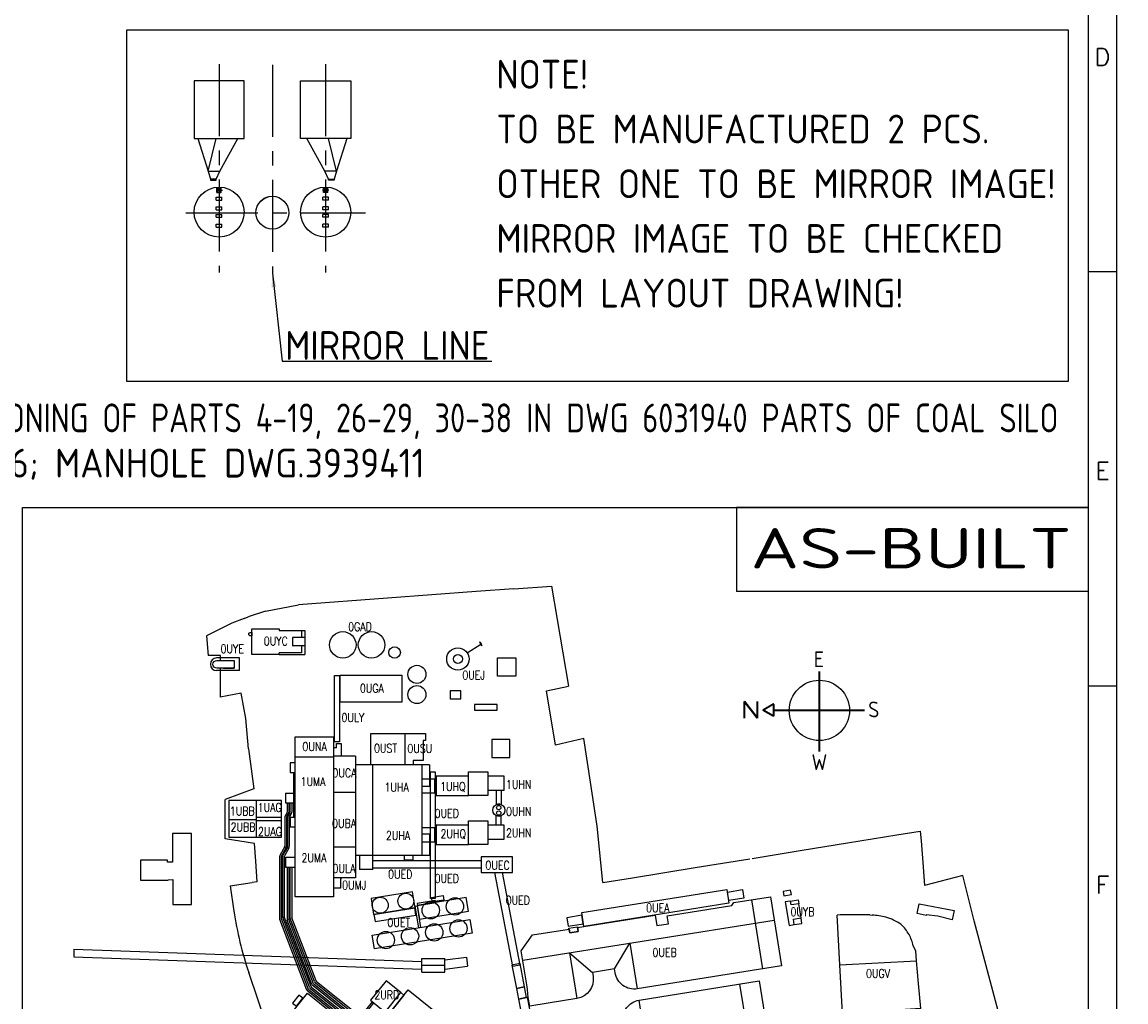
# Model space of a CAD drawing. Extents: x 0 to 84100, y 0 to 59400.
# Tile 23 of 25: x 64592 to 83757, y 17014 to 34028. Entities that reach past the tile are written whole.
import ezdxf
from ezdxf.enums import TextEntityAlignment as Align

# ---------------------------------------------------------------- set-up
doc = ezdxf.new("R2010")
doc.units = 0
doc.header["$LTSCALE"] = 1000
for name, pattern in [('CENTER', [2, 1.25, -0.25, 0.25, -0.25]), ('DASHED', [0.75, 0.5, -0.25]), ('HIDDEN', [0.375, 0.25, -0.125])]:
    doc.linetypes.add(name, pattern=pattern)
doc.layers.get('0').update_dxf_attribs({"linetype": 'CONTINUOUS'})
for name, color, linetype in [('308_FUEL_SILOS', 7, 'CONTINUOUS'), ('580_ADDITIVE_HANDLING_EQU', 7, 'CONTINUOUS'), ('62', 7, 'CONTINUOUS'), ('STG-CEN-18', 1, 'CENTER'), ('STG-CON-18', 7, 'CONTINUOUS'), ('STG-CON-50', 4, 'CONTINUOUS'), ('STG-DAS-18', 1, 'DASHED'), ('STL-ENG-18', 1, 'CONTINUOUS'), ('STX-DIM-18', 1, 'CONTINUOUS'), ('STX-INFO-25', 2, 'CONTINUOUS'), ('STX-RAS-18', 1, 'CONTINUOUS')]:
    doc.layers.add(name, color=color, linetype=linetype)
doc.styles.add('ROMANS', font='romans.shx')
doc.styles.get("Standard").update_dxf_attribs({"font": 'isocp.shx'})
doc.dimstyles.get("Standard").update_dxf_attribs({"dimscale": 100, "dimtxt": 3, "dimasz": 2.5, "dimexe": 1, "dimexo": 1.25, "dimgap": 0.6, "dimtad": 1, "dimtih": 1, "dimtoh": 1, "dimdec": 1, "dimzin": 0, "dimtxsty": 'STANDARD', "dimblk1": 'OBLIQUE', "dimblk2": 'OBLIQUE', "dimsah": 1, "dimcen": 0.09, "dimclrd": 1, "dimclre": 1, "dimclrt": 1, "dimazin": 3, "dimtfac": 1, "dimtdec": 1, "dimtofl": 0, "dimtmove": 0, "dimatfit": 3, "dimtolj": 1, "dimtzin": 0})

# ---------------------------------------------------------------- blocks, each defined once
blk = doc.blocks.new('A1')
at = {"color": 2, "linetype": 'CONTINUOUS'}
for p, q in [((836, 5), (836, 589)), ((831, 297), (836, 297)), ((831, 297), (836, 297)), ((831, 225), (836, 225))]:
    blk.add_line(p, q, dxfattribs=at)
at = {"color": 4, "linetype": 'CONTINUOUS'}
blk.add_line((831, 584), (831, 10), dxfattribs=at)
at = {"color": 2, "style": 'ROMANS'}
for s, p in [('D', (833.5, 332.72)), ('E', (833.5, 260.85)), ('F', (833.5, 188.97))]:
    blk.add_text(s, height=3, dxfattribs=at).set_placement(p, align=Align.CENTER)
blk = doc.blocks.new('KART82')
at = {"layer": 'STG-CON-18', "color": 1, "linetype": 'CONTINUOUS'}
for p, q in [((183.637, 801.766), (0, 0)), ((0, 0), (1207.494, 21.876)), ((183.637, 801.766), (989.491, 815.316)), ((1207.494, 21.876), (989.491, 815.316))]:
    blk.add_line(p, q, dxfattribs=at)
blk = doc.blocks.new('WSP')
at = {"layer": 'STG-CON-18', "color": 1, "linetype": 'CONTINUOUS'}
blk.add_circle((0, 0.01), 0.045, dxfattribs=at)
blk = doc.blocks.new('A$C1FB32CAD')
at = {"color": 1, "linetype": 'CONTINUOUS'}
for p, q in [((55.22, 54.49), (55.22, 52.77)), ((55.29, 54.48), (55.39, 54.48)), ((55.22, 52.77), (54, 52.77))]:
    blk.add_line(p, q, dxfattribs=at)
at = {"layer": '62', "color": 4, "linetype": 'CONTINUOUS'}
blk.add_lwpolyline([(0, 118.89), (185, 118.89), (185, 0), (0, 0)], close=True, dxfattribs=at)
at = {"layer": 'STG-CON-18', "color": 1, "linetype": 'CONTINUOUS'}
for p, q in [((78.79, 104.28), (63.37, 103.14)), ((85.32, 104.76), (78.79, 104.28)), ((85.32, 104.76), (91.85, 105.24)), ((91.85, 105.24), (94.77, 87.88)), ((42.21, 100.89), (47.94, 102)), ((63.37, 103.14), (47.94, 101.99)), ((38.46, 99.63), (39.19, 99.87)), ((42.21, 100.89), (39.19, 99.87)), ((36.35, 98.81), (31.92, 96.58)), ((38.46, 99.63), (36.35, 98.81)), ((44.54, 97.79), (44.54, 97.49)), ((31.92, 96.58), (32.22, 93.19)), ((46.87, 96.29), (46.87, 94.86)), ((49.04, 96.29), (46.87, 96.29)), ((48.43, 97.49), (48.43, 96.29)), ((49.04, 96.28), (49.04, 94.86)), ((48.43, 94.86), (46.87, 94.86)), ((49.04, 94.86), (49.04, 93.36)), ((77.22, 93.62), (79.58, 95.16)), ((79.42, 95.51), (79.37, 95.47)), ((79.37, 95.47), (79.58, 95.16)), ((79.42, 95.51), (79.63, 95.19)), ((79.78, 94.84), (79.58, 95.16)), ((79.83, 94.88), (79.63, 95.19)), ((79.83, 94.88), (79.78, 94.84)), ((34.35, 93.19), (32.22, 93.19)), ((37.69, 92.75), (33.7, 92.75)), ((34.35, 92.33), (34.35, 93.19)), ((37.69, 90.55), (37.69, 92.75)), ((44.54, 93.36), (39.82, 93.37)), ((48.43, 93.66), (44.54, 93.66)), ((44.54, 93.36), (44.54, 93.66)), ((44.54, 93.36), (49.04, 93.36)), ((37.69, 90.55), (33.7, 90.55)), ((34.33, 90.98), (34.33, 85.97)), ((34.9, 90.98), (36.76, 90.98)), ((138.25, 90.42), (138.25, 76.5)), ((138.27, 90.42), (138.27, 76.5)), ((138.28, 90.42), (138.28, 76.5)), ((138.3, 90.42), (138.3, 76.5)), ((138.32, 90.42), (138.32, 76.5)), ((138.33, 90.42), (138.33, 76.5)), ((138.35, 90.42), (138.35, 76.5)), ((37.95, 86.63), (34.33, 85.97)), ((38.78, 82.26), (37.95, 86.63)), ((91, 87.03), (94.77, 87.88)), ((92.54, 77.62), (91, 87.03)), ((125.24, 85.21), (125.24, 82.31)), ((125.25, 85.17), (127.5, 82.27)), ((125.26, 85.21), (125.26, 82.31)), ((125.27, 85.19), (127.52, 82.29)), ((125.28, 85.21), (125.28, 82.31)), ((125.29, 85.2), (127.54, 82.3)), ((125.3, 85.21), (127.56, 82.31)), ((125.3, 85.21), (125.3, 82.31)), ((125.32, 85.23), (127.57, 82.33)), ((125.33, 85.21), (125.33, 82.31)), ((125.34, 85.24), (127.59, 82.34)), ((125.35, 85.21), (125.35, 82.31)), ((125.36, 85.26), (127.61, 82.35)), ((125.37, 85.21), (125.37, 82.31)), ((127.49, 85.21), (127.49, 82.31)), ((127.51, 85.21), (127.51, 82.31)), ((127.53, 85.21), (127.53, 82.31)), ((127.56, 85.21), (127.56, 82.31)), ((127.58, 85.21), (127.58, 82.31)), ((127.6, 85.21), (127.6, 82.31)), ((127.62, 85.21), (127.62, 82.31)), ((130.37, 84.78), (128.56, 83.74)), ((130.38, 84.77), (128.57, 83.72)), ((130.39, 84.76), (128.57, 83.71)), ((130.4, 84.74), (128.58, 83.69)), ((130.41, 84.73), (128.59, 83.68)), ((130.42, 84.71), (128.6, 83.66)), ((130.42, 84.7), (128.61, 83.65)), ((130.35, 84.74), (130.35, 82.64)), ((130.37, 84.74), (130.37, 82.64)), ((130.38, 84.74), (130.38, 82.64)), ((130.4, 84.74), (130.4, 82.64)), ((130.42, 84.74), (130.42, 82.64)), ((130.43, 84.74), (130.43, 82.64)), ((130.45, 84.74), (130.45, 82.64)), ((130.37, 82.6), (128.56, 83.65)), ((130.39, 82.63), (128.57, 83.68)), ((130.38, 82.61), (128.57, 83.66)), ((130.4, 82.64), (128.58, 83.69)), ((130.41, 82.66), (128.59, 83.71)), ((130.42, 82.67), (128.6, 83.72)), ((130.42, 82.69), (128.61, 83.74)), ((130.4, 83.74), (146.17, 83.74)), ((130.4, 83.73), (146.17, 83.73)), ((130.4, 83.71), (146.17, 83.71)), ((130.4, 83.69), (146.17, 83.69)), ((130.4, 83.67), (146.17, 83.67)), ((130.4, 83.66), (146.17, 83.66)), ((130.4, 83.64), (146.17, 83.64)), ((39.22, 76.97), (38.78, 82.26)), ((47.31, 51.29), (47.31, 79.07)), ((47.31, 79.07), (54.01, 79.07)), ((54.01, 79.07), (54.01, 51.29)), ((60.48, 79.66), (69.95, 79.66)), ((60.48, 74.18), (60.48, 79.66)), ((66.44, 74.18), (66.44, 79.66)), ((69.95, 79.66), (69.95, 78.43)), ((97.48, 78.78), (92.54, 77.62)), ((98.63, 71.17), (97.48, 78.78)), ((39.22, 76.97), (40.15, 70.01)), ((54.51, 77.12), (54.01, 77.12)), ((54.51, 77.87), (55.32, 77.87)), ((54.51, 77.12), (54.51, 77.87)), ((55.32, 77.87), (55.32, 75.7)), ((69.55, 78.43), (69.55, 74.95)), ((69.95, 78.43), (69.55, 78.43)), ((47.39, 75.59), (54.01, 75.59)), ((57.83, 75.7), (54.01, 75.7)), ((57.83, 75.7), (57.83, 54.56)), ((67.81, 74.95), (67.81, 74.18)), ((69.55, 74.95), (67.81, 74.95)), ((47.32, 74.54), (46.46, 74.54)), ((46.46, 74.54), (46.46, 72.84)), ((46.46, 72.84), (47.31, 72.84)), ((47.07, 72.84), (47.07, 65.12)), ((70.68, 74.18), (57.83, 74.18)), ((60.76, 74.18), (60.76, 58.43)), ((69.32, 74.18), (69.32, 58.43)), ((70.68, 74.17), (70.68, 70.43)), ((99.78, 63.57), (98.63, 71.17)), ((40.15, 70.01), (35.16, 68.16)), ((45.66, 69.25), (47.07, 69.25)), ((45.66, 69.25), (45.66, 67.6)), ((54.01, 69.43), (57.83, 69.43)), ((70.68, 70.43), (69.32, 70.43)), ((35.16, 61.32), (35.16, 68.16)), ((40.62, 61.63), (40.62, 67.99)), ((45.66, 67.6), (47.07, 67.6)), ((45.93, 67.6), (45.93, 65.97)), ((46.23, 67.6), (46.23, 65.96)), ((46.43, 67.6), (46.43, 65.96)), ((46.74, 67.6), (46.73, 65.96)), ((45.89, 65.81), (45.61, 65.31)), ((46.15, 65.66), (45.86, 65.16)), ((46.39, 65.81), (46.1, 65.31)), ((46.65, 65.66), (46.36, 65.16)), ((82.25, 63.71), (82.25, 65.33)), ((83.12, 63.71), (83.12, 65.33)), ((35.82, 64.72), (40.62, 64.72)), ((40.66, 65.09), (44.98, 65.09)), ((40.66, 64.5), (44.98, 64.5)), ((45.52, 65.01), (45.52, 60.05)), ((45.82, 65.01), (45.82, 60.05)), ((46.02, 65.01), (46.02, 60.05)), ((46.32, 65.01), (46.32, 60.05)), ((46.45, 65.12), (47.31, 65.12)), ((46.45, 65.12), (46.45, 63.42)), ((46.45, 63.42), (47.31, 63.42)), ((100.76, 53.75), (99.78, 63.57)), ((70.68, 62.17), (69.32, 62.17)), ((70.68, 62.17), (70.68, 58.43)), ((143.21, 60.62), (151.8, 62.01)), ((151.8, 62.01), (155.88, 62.69)), ((155.88, 62.69), (156.01, 60.97)), ((40.28, 60.53), (35.16, 61.32)), ((40.49, 57.44), (40.28, 60.53)), ((45.48, 59.9), (44.71, 58.56)), ((45.74, 59.75), (44.97, 58.41)), ((45.98, 59.9), (45.21, 58.56)), ((46.24, 59.75), (45.47, 58.41)), ((54.01, 59.93), (57.83, 59.93)), ((135.34, 59.35), (143.21, 60.62)), ((156.01, 60.97), (156.29, 57.23)), ((44.63, 58.26), (44.63, 47.58)), ((44.93, 58.27), (44.93, 47.58)), ((45.13, 58.26), (45.13, 47.9)), ((45.43, 58.27), (45.43, 47.9)), ((45.66, 58.15), (47.31, 58.15)), ((45.66, 58.15), (45.66, 56.45)), ((70.68, 58.43), (57.83, 58.43)), ((58.53, 58.43), (58.53, 55.99)), ((60.8, 55.99), (60.8, 58.43)), ((79.63, 57.54), (60.8, 57.54)), ((66.32, 57.71), (66.32, 58.43)), ((66.32, 57.71), (67.81, 57.71)), ((67.81, 57.71), (67.81, 58.43)), ((116.79, 56.36), (126.25, 57.86)), ((126.68, 57.94), (135.34, 59.35)), ((40.62, 55.69), (40.49, 57.44)), ((40.74, 53.89), (40.62, 55.69)), ((45.66, 56.45), (47.31, 56.45)), ((45.93, 56.45), (45.93, 47.43)), ((46.23, 56.45), (46.23, 47.42)), ((46.43, 56.45), (46.43, 47.72)), ((46.73, 56.45), (46.73, 47.73)), ((60.8, 55.99), (58.53, 55.99)), ((60.8, 56.32), (79.63, 56.32)), ((105.93, 54.59), (116.79, 56.36)), ((156.29, 57.23), (156.58, 53.25)), ((36.05, 53.2), (39.88, 53.77)), ((40.74, 53.89), (39.88, 53.77)), ((57.83, 54.56), (54.01, 54.56)), ((83.26, 55.51), (86.33, 39.38)), ((100.76, 53.75), (105.93, 54.59)), ((163.28, 54.96), (156.58, 53.25)), ((164.26, 51.02), (163.28, 54.96)), ((36.05, 53.2), (36.71, 48.81)), ((54.01, 51.29), (47.31, 51.29)), ((126.55, 50.75), (128.47, 38.78)), ((155.36, 48.35), (155.7, 50.05)), ((155.36, 48.35), (155.7, 50.05)), ((155.7, 50.05), (161.74, 48.88)), ((155.7, 50.05), (161.74, 48.88)), ((165.25, 47.08), (164.26, 51.02)), ((141.98, 48.12), (141.44, 48.09)), ((141.9, 39.46), (141.44, 48.09)), ((145.71, 48.13), (141.98, 48.12)), ((147.09, 48.13), (145.72, 48.13)), ((147.09, 48.13), (147.52, 48.09)), ((156.87, 48.04), (155.36, 48.35)), ((156.87, 48.04), (155.36, 48.35)), ((156.89, 48.16), (156.87, 48.04)), ((156.89, 48.16), (156.87, 48.04)), ((158.9, 47.91), (156.89, 48.16)), ((158.9, 47.91), (156.89, 48.16)), ((161.4, 47.29), (158.9, 47.91)), ((161.4, 47.29), (158.9, 47.91)), ((161.74, 48.88), (161.4, 47.29)), ((161.74, 48.88), (161.4, 47.29)), ((49.39, 35.09), (44.68, 47.36)), ((49.67, 35.2), (44.95, 47.47)), ((49.82, 35.58), (45.18, 47.69)), ((50.1, 35.68), (45.45, 47.79)), ((50.25, 36.06), (45.97, 47.21)), ((50.53, 36.18), (46.25, 47.32)), ((50.68, 36.55), (46.47, 47.51)), ((50.96, 36.66), (46.75, 47.62)), ((86.86, 40.25), (130.52, 47.24)), ((167.34, 39.27), (165.25, 47.08)), ((8.9, 42.17), (69.32, 40.06)), ((8.9, 42.17), (8.9, 40.84)), ((102.78, 38.77), (105.47, 43.23)), ((105.47, 43.23), (106.74, 35.3)), ((155.08, 41.92), (154.65, 42.77)), ((8.9, 40.84), (69.32, 38.73)), ((69.32, 40.59), (73.31, 40.59)), ((69.32, 40.59), (73.31, 40.59)), ((69.32, 40.59), (73.31, 40.59)), ((69.32, 38.2), (69.32, 40.59)), ((69.32, 38.2), (69.32, 40.59)), ((69.32, 38.2), (69.32, 40.59)), ((73.31, 40.34), (77.09, 40.8)), ((73.31, 38.2), (73.31, 40.59)), ((73.31, 38.2), (73.31, 40.59)), ((73.31, 40.34), (73.31, 40.59)), ((77.09, 40.8), (77.28, 39.22)), ((94.99, 41.55), (98.94, 38.15)), ((94.99, 41.55), (96.26, 33.62)), ((155.23, 40.17), (155.08, 41.92)), ((69.32, 38.73), (69.32, 40.06)), ((69.32, 38.73), (69.32, 40.06)), ((69.32, 39.39), (73.31, 39.39)), ((73.31, 38.73), (77.28, 39.22)), ((73.31, 38.2), (73.31, 38.73)), ((141.9, 39.46), (155.23, 40.17)), ((142.34, 31.02), (141.9, 39.46)), ((155.58, 36.23), (155.23, 40.17)), ((169.42, 31.45), (167.34, 39.27)), ((45.36, 20.27), (39.28, 38.15)), ((58.43, 30.61), (51.07, 36.52)), ((69.32, 38.2), (73.31, 38.2)), ((69.32, 38.2), (73.31, 38.2)), ((69.32, 38.2), (73.31, 38.2)), ((58.73, 27.48), (49.58, 34.84)), ((58.92, 27.72), (49.75, 35.08)), ((66.95, 21.72), (50.01, 35.32)), ((67.14, 21.95), (50.2, 35.55)), ((59.81, 28.28), (50.44, 35.81)), ((60, 28.52), (50.63, 36.05)), ((58.24, 30.37), (50.86, 36.3)), ((126.49, 24.16), (124.57, 36.13)), ((155.96, 31.86), (155.58, 36.23)), ((58.85, 30.65), (60.77, 33.04)), ((59.08, 30.46), (61, 32.86)), ((108.32, 25.39), (107.05, 33.32)), ((97.85, 23.72), (96.58, 31.65)), ((146.56, 31.32), (142.34, 31.02)), ((148.32, 31.45), (146.56, 31.32)), ((150.23, 31.55), (148.32, 31.45)), ((153.25, 31.71), (150.24, 31.55)), ((155.96, 31.86), (153.26, 31.71)), ((169.74, 30.16), (169.42, 31.45)), ((60.42, 28.56), (61.98, 30.51)), ((60.65, 28.37), (62.22, 30.32)), ((62.64, 30.37), (71.7, 23.09)), ((62.83, 30.6), (71.89, 23.32)), ((104.38, 28.79), (108.32, 25.39)), ((149.34, 29.31), (150.98, 29.44)), ((149.34, 29.31), (150.98, 29.44)), ((149.41, 28.15), (149.34, 29.31)), ((149.41, 28.15), (149.34, 29.31)), ((150.98, 29.44), (151.21, 25.9)), ((150.98, 29.44), (151.21, 25.9)), ((170.22, 28.21), (169.74, 30.16)), ((58.92, 27.4), (62.59, 24.45)), ((59.04, 27.56), (62.71, 24.61)), ((89.53, 22.39), (129.16, 28.73)), ((97.85, 23.72), (100.53, 28.18)), ((133.25, 26.81), (137.14, 26.84)), ((133.25, 26.81), (137.14, 26.84)), ((137.14, 26.84), (137.17, 25.23)), ((143.4, 27.72), (149.41, 28.15)), ((143.4, 27.72), (149.41, 28.15)), ((143.55, 25.32), (143.4, 27.72)), ((143.55, 25.32), (143.4, 27.72)), ((170.22, 28.21), (164.64, 27.67)), ((164.64, 27.67), (164.86, 25.18)), ((133.28, 25.15), (133.25, 26.81)), ((133.28, 25.15), (133.25, 26.81)), ((133.28, 25.15), (137.17, 25.23)), ((133.28, 25.15), (137.17, 25.23)), ((151.21, 25.9), (143.55, 25.32)), ((151.21, 25.9), (143.55, 25.32)), ((164.86, 25.18), (165.21, 21.21)), ((71.89, 23), (77.64, 18.39)), ((72.01, 23.16), (77.72, 18.58)), ((67, 21.29), (66.54, 20.73)), ((67.23, 21.11), (66.78, 20.54)), ((165.21, 21.21), (159.39, 20.36)), ((45.36, 20.27), (50.16, 18.12)), ((78.01, 18.6), (79.07, 19.92)), ((78.16, 18.47), (79.22, 19.79)), ((159.39, 20.36), (148.01, 18.85)), ((50.16, 18.12), (64.13, 14.4)), ((122.28, 17.4), (114.26, 15.81)), ((122.28, 17.4), (124.48, 17.03)), ((128.87, 17.62), (124.48, 17.03)), ((128.87, 17.62), (130.61, 17.85)), ((135.5, 18.51), (130.61, 17.85)), ((137.03, 17.4), (135.5, 18.51)), ((148.01, 18.85), (137.03, 17.4)), ((114.26, 15.81), (114.32, 14.52)), ((76.43, 13.16), (64.13, 14.4)), ((102.58, 14.16), (87.39, 12.65)), ((109.37, 14.34), (102.58, 14.16)), ((111.37, 14.41), (109.37, 14.34)), ((114.32, 14.52), (111.37, 14.41)), ((87.32, 12.65), (76.45, 13.16))]:
    blk.add_line(p, q, dxfattribs=at)
for points in [[(39.82, 93.36), (39.82, 97.79), (44.54, 97.79), (44.54, 97.49), (49.04, 97.49), (49.04, 94.86), (48.43, 94.86), (48.43, 93.66), (44.62, 93.66)], [(86.33, 39.38), (85.15, 39.15), (82.03, 55.51)], [(132.44, 50.38), (133.1, 46.29), (133.99, 46.44), (133.84, 47.4), (135.18, 47.61), (134.78, 50.07), (133.45, 49.86), (133.34, 50.52), (132.44, 50.38)], [(133.34, 50.52), (134.67, 50.73), (134.78, 50.07)], [(133.99, 46.44), (135.33, 46.65), (135.17, 47.61)]]:
    blk.add_lwpolyline(points, dxfattribs=at)
for points in [[(39.82, 96.61), (39.54, 96.61, -0.065163), (39.47, 96.62, -0.241158), (39.29, 96.79, -0.525308), (39.54, 97.16), (39.82, 97.16), (39.82, 96.61)], [(33.74, 90.98, -1), (33.74, 92.33), (36.76, 92.33), (36.76, 92.33), (36.76, 90.98), (33.74, 90.98)], [(82.29, 67.28), (82.29, 69.79), (83.09, 69.79), (83.09, 67.29), (83.09, 67.28, 0.195425), (82.29, 67.28)], [(102.78, 38.77), (98.94, 38.15), (99.05, 37.47, -0.414213), (96.26, 33.62), (91.26, 32.82), (88.06, 32.31), (87.78, 33.79), (87.67, 35.18), (87.6, 35.64), (86.59, 41.92), (88.53, 44.67), (94.89, 45.68), (95, 45), (96.49, 45.23), (96.38, 45.92), (109.85, 48.08), (110.14, 46.28), (112.17, 46.6), (111.95, 47.99), (123.14, 49.77), (123.49, 50.26), (129.87, 51.28), (131.78, 39.31), (106.74, 35.3, -0.414214), (102.89, 38.09), (102.78, 38.77)], [(126.49, 24.16), (90.18, 18.34), (88.79, 27), (88.72, 27.46), (88.71, 28.87), (88.43, 30.35), (91.58, 30.85), (96.58, 31.65, -0.414213), (100.43, 28.86), (100.42, 28.86), (100.53, 28.18), (104.38, 28.79), (104.27, 29.48, -0.414214), (107.05, 33.32), (127.89, 36.66), (129.28, 28.01), (129.28, 28.01, -0.41421), (126.49, 24.16), (126.49, 24.16), (126.49, 24.16)]]:
    blk.add_lwpolyline(points, format="xyb", dxfattribs=at)
for points in [[(82.49, 92.75), (85.64, 92.75), (85.64, 89.6), (82.49, 89.6)], [(55.01, 78.21), (54.16, 78.21), (54.16, 89.69), (55.01, 89.69)], [(55.13, 89.77), (65.83, 89.77), (65.83, 85.07), (55.13, 85.07)], [(74.27, 85.68), (76.12, 85.68), (76.12, 87.03), (74.27, 87.03)], [(78.49, 83.66), (82.39, 83.66), (82.39, 84.68), (78.49, 84.68)], [(81.46, 75.45), (84.61, 75.45), (84.61, 78.6), (81.46, 78.6)], [(70.84, 72.96), (71.63, 72.96), (71.63, 51.01), (70.84, 51.01)], [(77.41, 72.99), (80.76, 72.99), (80.76, 68.87), (77.41, 68.87)], [(71.54, 69.29), (69.38, 69.29), (69.38, 71.79), (71.54, 71.79)], [(71.83, 68.88), (77.41, 68.88), (77.41, 72.23), (71.83, 72.23)], [(80.76, 69.79), (83.65, 69.79), (83.65, 72.21), (80.76, 72.21)], [(35.82, 61.63), (44.98, 61.63), (44.98, 67.99), (35.82, 67.99)], [(71.53, 60.79), (69.37, 60.79), (69.37, 63.29), (71.53, 63.29)], [(71.83, 60.38), (77.41, 60.38), (77.41, 63.73), (71.83, 63.73)], [(77.41, 64.49), (80.76, 64.49), (80.76, 60.37), (77.41, 60.37)], [(80.76, 61.29), (83.65, 61.29), (83.65, 63.71), (80.76, 63.71)], [(29.34, 49.93), (29.31, 62.29), (26.04, 62.28), (26.05, 57.27), (25.2, 57.27), (25.2, 57.64), (20.46, 57.63), (20.47, 54.15), (25.29, 54.16), (25.29, 54.25), (26.1, 54.26), (26.11, 49.92)], [(29.34, 49.93), (29.31, 62.29), (26.04, 62.28), (26.05, 57.27), (25.2, 57.27), (25.2, 57.64), (20.46, 57.63), (20.47, 54.15), (25.29, 54.16), (25.29, 54.25), (26.1, 54.26), (26.11, 49.92)], [(85.08, 58.21), (79.63, 58.21), (79.63, 55.51), (85.08, 55.51)], [(60.95, 48.21), (68.15, 49.36), (67.71, 52.12), (60.51, 50.96)], [(97.09, 48.54), (122.28, 52.57), (122.66, 50.16), (97.48, 46.12)], [(122.38, 52.11), (125.02, 52.53), (125.26, 51.05), (122.62, 50.63)], [(132.2, 51.44), (133.49, 51.65), (133.36, 52.41), (132.08, 52.21)], [(71.7, 50.64), (68.51, 50.13), (68.57, 49.79), (71.75, 50.3)], [(68.91, 47.4), (77.43, 48.76), (77.05, 51.14), (68.53, 49.78)], [(73.16, 50.71), (71.16, 50.39), (71.03, 51.18), (73.03, 51.5)], [(61.2, 46.96), (68.3, 48.1), (68.1, 49.35), (61, 48.22)], [(68.18, 49.68), (68.52, 49.73), (69.12, 45.95), (68.78, 45.9)], [(97.12, 48.07), (94.49, 47.65), (94.73, 46.16), (97.36, 46.59)], [(60.73, 44.6), (77.66, 47.31), (78.04, 44.96), (61.11, 42.25)], [(94.86, 45.84), (96.35, 46.08), (96.49, 45.24), (95, 45)], [(85.74, 35.37), (87.17, 35.64), (86.4, 39.68), (84.97, 39.41)], [(65.69, 34.64), (63.14, 36.69), (60.43, 33.32), (62.98, 31.27)], [(60.64, 18.55), (46.04, 30.27), (49.47, 34.54), (64.07, 22.81)], [(63.53, 30.83), (62.98, 31.27), (65.69, 34.64), (66.23, 34.21)], [(78.12, 19.11), (63.53, 30.83), (66.95, 35.1), (81.55, 23.38)], [(87.17, 35.64), (85.74, 35.37), (86.09, 33.53), (87.52, 33.8)], [(46.9, 32.83), (47.58, 32.29), (48.68, 33.65), (48, 34.2)], [(87.7, 33.84), (86.09, 33.53), (86.49, 31.44), (86.31, 31.41), (86.93, 28.15), (88.71, 28.49)], [(86.95, 28.05), (87.7, 28.19), (87.96, 26.78), (87.22, 26.64)], [(64.07, 22.81), (64.62, 22.38), (61.91, 19), (61.36, 19.44)], [(67.16, 20.33), (64.62, 22.38), (61.91, 19), (64.45, 16.96)], [(78.92, 20.04), (79.6, 19.49), (80.7, 20.86), (80.01, 21.41)]]:
    blk.add_lwpolyline(points, close=True, dxfattribs=at)
for centre, radius in [((55.6, 95.02), 2.3), ((60.6, 95.02), 2.3), ((64.6, 93.7), 1), ((75.59, 92.57), 1.94), ((75.59, 92.57), 0.775), ((75.59, 92.57), 0.775), ((75.59, 92.57), 0.000118), ((68.48, 89.9), 1.57), ((138.35, 83.64), 5.24), ((68.48, 86.4), 1.57), ((82.69, 66.3), 1.06), ((82.69, 66.77), 0.375), ((82.69, 65.82), 0.375), ((66.55, 50.52), 1.38), ((62.11, 49.81), 1.38), ((70.88, 48.93), 1.5), ((75.08, 49.6), 1.5), ((71.49, 45.1), 1.5), ((75.7, 45.78), 1.5), ((63.08, 43.76), 1.5), ((67.28, 44.43), 1.5)]:
    blk.add_circle(centre, radius, dxfattribs=at)
for centre, radius, start, end in [((33.74, 91.65), 1.1, 92.2689, 267.7136), ((46.12, 65.01), 0.6, 149.9937, 179.9937), ((46.12, 65.01), 0.3, 149.9937, 179.9937), ((45.63, 65.96), 0.3, 329.9937, 359.9937), ((46.62, 65.01), 0.6, 149.9937, 179.9937), ((45.63, 65.96), 0.6, 329.9937, 359.9937), ((46.62, 65.01), 0.3, 149.9937, 179.9937), ((46.13, 65.96), 0.3, 329.9937, 359.9937), ((46.13, 65.96), 0.6, 329.9937, 359.9937), ((45.22, 60.05), 0.3, 329.9937, 359.9937), ((45.22, 60.05), 0.6, 329.9937, 359.9937), ((45.72, 60.05), 0.3, 329.9937, 359.9937), ((45.72, 60.05), 0.6, 329.9937, 359.9937), ((45.23, 58.26), 0.6, 149.9937, 179.9937), ((45.23, 58.26), 0.3, 149.9937, 179.9937), ((45.73, 58.26), 0.6, 149.9937, 179.9937), ((45.73, 58.26), 0.3, 149.9937, 179.9937), ((97.04, 57.76), 61, 188.4426, 198.7562), ((147.31, 38.75), 9.34, 74.1279, 88.7088), ((45.23, 47.58), 0.6, 179.9937, 201.0338), ((45.23, 47.58), 0.3, 179.9937, 201.0338), ((45.73, 47.9), 0.6, 179.9937, 201.0018), ((45.73, 47.9), 0.3, 179.9937, 201.0018), ((46.53, 47.42), 0.6, 179.9937, 201.0018), ((46.53, 47.42), 0.3, 179.9937, 201.0018), ((47.03, 47.73), 0.6, 179.9937, 201.0018), ((47.03, 47.73), 0.3, 179.9937, 201.0018), ((147.31, 38.75), 9.34, 56.1292, 74.0972), ((147.65, 41.24), 7.17, 29.1009, 47.2856), ((147.65, 41.24), 7.17, 12.3365, 29.0609), ((51.24, 36.76), 0.6, 201.0019, 231.2307), ((51.24, 36.76), 0.3, 199.8899, 234.8211), ((49.95, 35.31), 0.6, 201.0342, 231.2295), ((49.95, 35.31), 0.3, 200.3462, 228.2547), ((50.38, 35.79), 0.6, 201.002, 231.2286), ((50.38, 35.79), 0.3, 201.0009, 233.404), ((50.81, 36.28), 0.6, 201.0014, 231.2278), ((50.81, 36.28), 0.3, 200.1459, 231.2288), ((62.45, 30.13), 0.6, 51.2282, 141.2282), ((58.62, 30.84), 0.6, 231.5004, 321.2282), ((58.62, 30.84), 0.3, 231.5004, 321.2282), ((62.45, 30.13), 0.3, 51.2282, 141.2282), ((60.19, 28.75), 0.6, 231.5004, 321.2282), ((60.19, 28.75), 0.3, 231.5004, 321.2282), ((66.76, 21.48), 0.3, 321.2255, 51.5004), ((66.76, 21.48), 0.6, 321.2255, 51.5004), ((77.85, 18.73), 0.4, 237.8611, 321.2282), ((77.85, 18.73), 0.2, 227.1183, 321.2282)]:
    blk.add_arc(centre, radius, start, end, dxfattribs=at)
for name, p, xscale, yscale, rotation in [('WSP', (155.28, 48.37), 0.2500054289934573, 0.250005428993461, 91.68320971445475), ('WSP', (155.28, 48.37), 0.2500054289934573, 0.250005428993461, 91.68320971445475), ('KART82', (58.92, 27.72), 0.0002480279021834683, 0.0002480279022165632, 230.332158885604), ('KART82', (71.89, 23.32), 0.0002480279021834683, 0.0002480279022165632, 230.332158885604)]:
    blk.add_blockref(name, p, dxfattribs=dict(at, xscale=xscale, yscale=yscale, rotation=rotation))
at = {"layer": 'STG-CON-18', "color": 7, "linetype": 'CONTINUOUS', "style": 'ROMANS', "width": 0.8}
for s, p in [('0GAD', (56.54, 97.42)), ('0UYC', (41.89, 94.93)), ('0UYE', (34.38, 93.6)), ('0UEJ', (76.36, 89.01)), ('0UGA', (58.58, 86.73)), ('0ULY', (55.38, 81.64)), ('0UNA', (48.6, 76.61)), ('0UST', (61.02, 76.31)), ('0USU', (66.82, 76.27)), ('0UCA', (53.81, 72.03)), ('1UMA', (48.28, 70.52)), ('1UHA', (62.84, 69.55)), ('1UHQ', (72.5, 69.67)), ('1UHN', (83.94, 70.05)), ('1UAG', (40.83, 66.03)), ('1UBB', (35.99, 65.42)), ('0UED', (71.55, 65.01)), ('0UHN', (83.94, 65.36)), ('2UBB', (36.12, 62.64)), ('2UAG', (40.87, 61.85)), ('0UBA', (53.75, 63.28)), ('2UHA', (63.09, 61.16)), ('2UHQ', (72.58, 61.47)), ('2UHN', (83.94, 61.61)), ('2UMA', (48.44, 57.29)), ('0UEC', (80.37, 56)), ('0ULA', (53.83, 55.45)), ('0UED', (63.48, 54.44)), ('0UMJ', (55.49, 52.56)), ('0UED', (71.55, 53.71)), ('0UED', (83.88, 49.93)), ('0UEA', (108.27, 48.6)), ('0UYB', (133.34, 47.92)), ('0UET', (63.35, 46.09)), ('0UEB', (109.38, 40.88)), ('0UGV', (146.45, 37.2)), ('2URD', (61.08, 33.49)), ('0UEB', (110.75, 28.6)), ('1URA', (52.47, 26.04)), ('2URA', (69.94, 26.36)), ('1URD', (62.31, 18.85))]:
    blk.add_text(s, height=1.5, dxfattribs=at).set_placement(p)
at = {"layer": 'STG-CON-18', "color": 7, "linetype": 'CONTINUOUS'}
for s, p in [('E', (137.39, 91.15)), ('S', (146.82, 82.44)), ('W', (136.98, 73.28))]:
    blk.add_text(s, height=2.74, dxfattribs=at).set_placement(p)
blk = doc.blocks.new('A$C786D1C52')
at = {"color": 4, "linetype": 'CONTINUOUS'}
for p, q in [((0, 14.57), (0, 0)), ((61.05, 14.57), (0, 14.57)), ((61.05, 14.57), (61.05, 0)), ((61.05, 0), (0, 0))]:
    blk.add_line(p, q, dxfattribs=at)
at = {"layer": 'STL-ENG-18', "color": 2, "linetype": 'CONTINUOUS', "width": 1.5}
blk.add_text('AS-BUILT', height=7, dxfattribs=at).set_placement((30.33, 3.98), align=Align.CENTER)

msp = doc.modelspace()

# ---------------------------------------------------------------- linework, layer by layer
at = {"layer": '308_FUEL_SILOS', "color": 30}
msp.add_line((69591.492, 31068.533), (69673.972, 31120.353), dxfattribs=at)
at = {"layer": '580_ADDITIVE_HANDLING_EQU', "color": 30}
for p, q in [((68736.182, 30919.953), (68795.212, 30965.253)), ((68795.212, 30965.253), (68863.942, 30993.723))]:
    msp.add_line(p, q, dxfattribs=at)
at = {"layer": '580_ADDITIVE_HANDLING_EQU', "color": 44}
for p, q in [((68795.212, 30965.253), (68736.182, 30919.953)), ((68863.942, 30993.723), (68795.212, 30965.253))]:
    msp.add_line(p, q, dxfattribs=at)
at = {"layer": 'STG-CEN-18'}
for p, q in [((68012.712, 33296.205), (68012.712, 29680.254)), ((68937.712, 33286.205), (68937.712, 29670.254)), ((69862.712, 33296.205), (69862.712, 29680.254)), ((67976.762, 31142.433), (67980.662, 31142.433)), ((67976.762, 31125.433), (67980.662, 31125.433)), ((67976.762, 31108.433), (67980.662, 31108.433)), ((67976.762, 31091.433), (67980.662, 31091.433)), ((67976.762, 31074.433), (67980.662, 31074.433)), ((67978.712, 31140.483), (67978.712, 31144.383)), ((67978.712, 31123.483), (67978.712, 31127.383)), ((67978.712, 31106.483), (67978.712, 31110.383)), ((67978.712, 31089.483), (67978.712, 31093.383)), ((67978.712, 31072.483), (67978.712, 31076.383)), ((67993.762, 31142.433), (67997.662, 31142.433)), ((67993.762, 31074.433), (67997.662, 31074.433)), ((67995.712, 31140.483), (67995.712, 31144.383)), ((67995.712, 31072.483), (67995.712, 31076.383)), ((68010.762, 31142.433), (68014.662, 31142.433)), ((68010.762, 31074.433), (68014.662, 31074.433)), ((68012.712, 31140.483), (68012.712, 31144.383)), ((68012.712, 31072.483), (68012.712, 31076.383)), ((68027.762, 31142.433), (68031.662, 31142.433)), ((68027.762, 31074.433), (68031.662, 31074.433)), ((68029.712, 31140.483), (68029.712, 31144.383)), ((68029.712, 31072.483), (68029.712, 31076.383)), ((68044.762, 31142.433), (68048.662, 31142.433)), ((68044.762, 31125.433), (68048.662, 31125.433)), ((68044.762, 31108.433), (68048.662, 31108.433)), ((68044.762, 31091.433), (68048.662, 31091.433)), ((68044.762, 31074.433), (68048.662, 31074.433)), ((68046.712, 31140.483), (68046.712, 31144.383)), ((68046.712, 31123.483), (68046.712, 31127.383)), ((68046.712, 31106.483), (68046.712, 31110.383)), ((68046.712, 31089.483), (68046.712, 31093.383)), ((68046.712, 31072.483), (68046.712, 31076.383)), ((69830.662, 31142.433), (69826.762, 31142.433)), ((69830.662, 31125.433), (69826.762, 31125.433)), ((69830.662, 31108.433), (69826.762, 31108.433)), ((69830.662, 31091.433), (69826.762, 31091.433)), ((69830.662, 31074.433), (69826.762, 31074.433)), ((69828.712, 31140.483), (69828.712, 31144.383)), ((69828.712, 31123.483), (69828.712, 31127.383)), ((69828.712, 31106.483), (69828.712, 31110.383)), ((69828.712, 31089.483), (69828.712, 31093.383)), ((69828.712, 31072.483), (69828.712, 31076.383)), ((69847.662, 31142.433), (69843.762, 31142.433)), ((69847.662, 31074.433), (69843.762, 31074.433)), ((69845.712, 31140.483), (69845.712, 31144.383)), ((69845.712, 31072.483), (69845.712, 31076.383)), ((69864.662, 31142.433), (69860.762, 31142.433)), ((69864.662, 31074.433), (69860.762, 31074.433)), ((69862.712, 31140.483), (69862.712, 31144.383)), ((69862.712, 31072.483), (69862.712, 31076.383)), ((69881.662, 31142.433), (69877.762, 31142.433)), ((69881.662, 31074.433), (69877.762, 31074.433)), ((69879.712, 31140.483), (69879.712, 31144.383)), ((69879.712, 31072.483), (69879.712, 31076.383)), ((69898.662, 31142.433), (69894.762, 31142.433)), ((69898.662, 31125.433), (69894.762, 31125.433)), ((69898.662, 31108.433), (69894.762, 31108.433)), ((69898.662, 31091.433), (69894.762, 31091.433)), ((69898.662, 31074.433), (69894.762, 31074.433)), ((69896.712, 31140.483), (69896.712, 31144.383)), ((69896.712, 31123.483), (69896.712, 31127.383)), ((69896.712, 31106.483), (69896.712, 31110.383)), ((69896.712, 31089.483), (69896.712, 31093.383)), ((69896.712, 31072.483), (69896.712, 31076.383)), ((67437.712, 30718.433), (70553.387, 30718.433))]:
    msp.add_line(p, q, dxfattribs=at)
at = {"layer": 'STG-CEN-18', "color": 1, "linetype": 'CENTER'}
for p, q in [((67959.939, 31108.433), (68069.86, 31108.433)), ((69915.484, 31108.433), (69805.563, 31108.433))]:
    msp.add_line(p, q, dxfattribs=at)
at = {"layer": 'STG-CON-50'}
for p, q in [((68447.712, 33006.2), (67577.712, 33006.2)), ((67577.712, 33006.2), (67577.712, 32006.2)), ((68447.712, 32006.2), (68447.712, 33006.2)), ((69427.712, 33006.2), (70297.712, 33006.2)), ((69427.712, 32006.2), (69427.712, 33006.2)), ((70297.712, 33006.2), (70297.712, 32006.2)), ((67577.712, 32006.2), (67642.402, 32006.2)), ((67642.402, 32006.2), (68447.712, 32006.2)), ((67642.402, 32006.2), (67824.912, 31441.9)), ((67824.912, 31441.9), (67963.572, 32006.2)), ((68027.111, 31441.9), (68337.653, 32006.2)), ((70233.022, 32006.2), (69427.712, 32006.2)), ((69848.312, 31441.9), (69537.77, 32006.2)), ((70050.512, 31441.9), (69911.852, 32006.2)), ((70233.022, 32006.2), (70050.512, 31441.9)), ((70297.712, 32006.2), (70233.022, 32006.2)), ((67824.912, 31441.9), (67862.712, 31301.9)), ((67824.912, 31441.9), (68027.111, 31441.9)), ((67962.712, 31301.9), (68027.111, 31441.9)), ((69912.712, 31301.9), (69848.312, 31441.9)), ((70050.512, 31441.9), (69848.312, 31441.9)), ((70050.512, 31441.9), (70012.712, 31301.9)), ((67962.712, 31301.9), (67862.712, 31301.9)), ((67862.712, 31301.9), (67862.712, 31281.9)), ((67862.712, 31281.9), (67962.712, 31281.9)), ((67962.712, 31281.9), (67962.712, 31301.9)), ((69912.712, 31301.9), (70012.712, 31301.9)), ((69912.712, 31281.9), (69912.712, 31301.9)), ((70012.712, 31281.9), (69912.712, 31281.9)), ((70012.712, 31301.9), (70012.712, 31281.9)), ((67975.212, 31070.933), (67975.212, 31145.933)), ((67975.212, 31145.933), (68050.212, 31145.933)), ((67975.212, 31070.933), (68050.212, 31070.933)), ((67994.712, 31095.933), (67994.712, 31120.933)), ((67994.712, 31120.933), (67997.712, 31120.933)), ((67994.712, 31095.933), (67997.712, 31095.933)), ((67997.712, 31095.933), (67997.712, 31120.933)), ((68027.712, 31095.933), (68027.712, 31120.933)), ((68027.712, 31120.933), (68030.712, 31120.933)), ((68027.712, 31095.933), (68030.712, 31095.933)), ((68030.712, 31095.933), (68030.712, 31120.933)), ((68050.212, 31070.933), (68050.212, 31145.933)), ((69900.212, 31145.933), (69825.212, 31145.933)), ((69825.212, 31070.933), (69825.212, 31145.933)), ((69900.212, 31070.933), (69825.212, 31070.933)), ((69844.712, 31095.933), (69844.712, 31120.933)), ((69847.712, 31120.933), (69844.712, 31120.933)), ((69847.712, 31095.933), (69844.712, 31095.933)), ((69847.712, 31095.933), (69847.712, 31120.933)), ((69877.712, 31095.933), (69877.712, 31120.933)), ((69880.712, 31120.933), (69877.712, 31120.933)), ((69880.712, 31095.933), (69877.712, 31095.933)), ((69880.712, 31095.933), (69880.712, 31120.933)), ((69900.212, 31070.933), (69900.212, 31145.933)), ((67962.712, 30938.433), (67962.712, 30988.433)), ((67962.712, 30988.433), (68062.712, 30988.433)), ((67962.712, 30938.433), (68062.712, 30938.433)), ((68062.712, 30938.433), (68062.712, 30988.433)), ((69812.712, 30938.433), (69812.712, 30988.433)), ((69912.712, 30988.433), (69812.712, 30988.433)), ((69912.712, 30938.433), (69812.712, 30938.433)), ((69912.712, 30938.433), (69912.712, 30988.433)), ((67962.712, 30818.433), (68062.712, 30818.433)), ((67962.712, 30768.433), (67962.712, 30818.433)), ((67962.712, 30768.433), (68062.712, 30768.433)), ((67962.712, 30638.433), (67962.712, 30688.433)), ((67962.712, 30688.433), (68062.712, 30688.433)), ((68062.712, 30768.433), (68062.712, 30818.433)), ((68062.712, 30638.433), (68062.712, 30688.433)), ((69812.712, 30768.433), (69812.712, 30818.433)), ((69912.712, 30818.433), (69812.712, 30818.433)), ((69912.712, 30768.433), (69812.712, 30768.433)), ((69812.712, 30638.433), (69812.712, 30688.433)), ((69912.712, 30688.433), (69812.712, 30688.433)), ((69912.712, 30768.433), (69912.712, 30818.433)), ((69912.712, 30638.433), (69912.712, 30688.433)), ((67962.712, 30638.433), (68062.712, 30638.433)), ((67962.712, 30518.433), (68062.712, 30518.433)), ((67962.712, 30468.433), (67962.712, 30518.433)), ((68062.712, 30468.433), (68062.712, 30518.433)), ((69912.712, 30638.433), (69812.712, 30638.433)), ((69812.712, 30468.433), (69812.712, 30518.433)), ((69912.712, 30518.433), (69812.712, 30518.433)), ((69912.712, 30468.433), (69912.712, 30518.433)), ((67962.712, 30468.433), (68062.712, 30468.433)), ((69912.712, 30468.433), (69812.712, 30468.433))]:
    msp.add_line(p, q, dxfattribs=at)
for centre, radius in [((68012.712, 30728.433), 435), ((67978.712, 31142.433), 0.95), ((67978.712, 31125.433), 0.95), ((67978.712, 31108.433), 0.95), ((67978.712, 31091.433), 0.95), ((67978.712, 31074.433), 0.95), ((67995.712, 31142.433), 0.95), ((67995.712, 31074.433), 0.95), ((68012.712, 31142.433), 0.95), ((68012.712, 31074.433), 0.95), ((68029.712, 31142.433), 0.95), ((68029.712, 31074.433), 0.95), ((68046.712, 31142.433), 0.95), ((68046.712, 31125.433), 0.95), ((68046.712, 31108.433), 0.95), ((68046.712, 31091.433), 0.95), ((68046.712, 31074.433), 0.95), ((69862.712, 30728.433), 435), ((69828.712, 31142.433), 0.95), ((69828.712, 31125.433), 0.95), ((69828.712, 31108.433), 0.95), ((69828.712, 31091.433), 0.95), ((69828.712, 31074.433), 0.95), ((69845.712, 31142.433), 0.95), ((69845.712, 31074.433), 0.95), ((69862.712, 31142.433), 0.95), ((69862.712, 31074.433), 0.95), ((69879.712, 31142.433), 0.95), ((69879.712, 31074.433), 0.95), ((69896.712, 31142.433), 0.95), ((69896.712, 31125.433), 0.95), ((69896.712, 31108.433), 0.95), ((69896.712, 31091.433), 0.95), ((69896.712, 31074.433), 0.95), ((68937.712, 30718.433), 285)]:
    msp.add_circle(centre, radius, dxfattribs=at)
at = {"layer": 'STG-DAS-18', "color": 1, "linetype": 'HIDDEN'}
for p, q in [((67982.212, 31077.933), (67982.212, 31138.933)), ((67982.212, 31138.933), (68043.212, 31138.933)), ((67982.212, 31077.933), (68043.212, 31077.933)), ((68043.212, 31077.933), (68043.212, 31138.933)), ((69893.212, 31138.933), (69832.212, 31138.933)), ((69832.212, 31077.933), (69832.212, 31138.933)), ((69893.212, 31077.933), (69832.212, 31077.933)), ((69893.212, 31077.933), (69893.212, 31138.933))]:
    msp.add_line(p, q, dxfattribs=at)
at = {"layer": 'STX-INFO-25'}
msp.add_lwpolyline([(66411.511, 33891.024), (82753.371, 33891.024), (82753.371, 27788.504), (66411.511, 27788.504)], close=True, dxfattribs=at)

# ---------------------------------------------------------------- block references
at = {"layer": 'STG-CON-50', "xscale": 100, "yscale": 100, "zscale": 100}
msp.add_blockref('A1', (0, 0), dxfattribs=at)
at = {"layer": 'STX-RAS-18', "xscale": 100, "yscale": 100, "zscale": 100}
for name, p in [('A$C1FB32CAD', (64599.511, 13711.728)), ('A$C786D1C52', (76994.781, 24143.601))]:
    msp.add_blockref(name, p, dxfattribs=at)

# ---------------------------------------------------------------- texts
at = {"layer": 'STX-INFO-25', "color": 4}
for s, p in [('NOTE!', (72826.738, 32871.256)), ('TO BE MANUFACTURED 2 PCS.', (72826.738, 31921.256)), ('OTHER ONE TO BE MIRROR IMAGE!', (72826.738, 30971.256)), ('MIRROR IMAGE TO BE CHECKED ', (72826.738, 30021.256)), ('FROM LAYOUT DRAWING!', (72826.738, 29071.256)), ('MIRROR LINE', (69158.529, 28163.593))]:
    msp.add_text(s, height=500, dxfattribs=at).set_placement(p)
at = {"layer": 'STX-INFO-25', "color": 4, "width": 0.85}
msp.add_text('DIMENSIONING OF PARTS 4-19, 26-29, 30-38 IN DWG 6031940 PARTS OF COAL SILO', height=500, dxfattribs=at).set_placement((72522.598, 27097.598), align=Align.MIDDLE)
at = {"layer": 'STX-INFO-25', "color": 4}
msp.add_text('PART 46; MANHOLE DWG.3939411', height=500, dxfattribs=at).set_placement((66921.407, 26351.311), align=Align.MIDDLE)

# ---------------------------------------------------------------- leaders
at = {"layer": 'STX-DIM-18'}
msp.add_leader([(68937.712, 29670.254), (69105.202, 28141.548), (72747.395, 28141.548)], dimstyle='STANDARD', dxfattribs=at)

doc.saveas('drawing.dxf')
